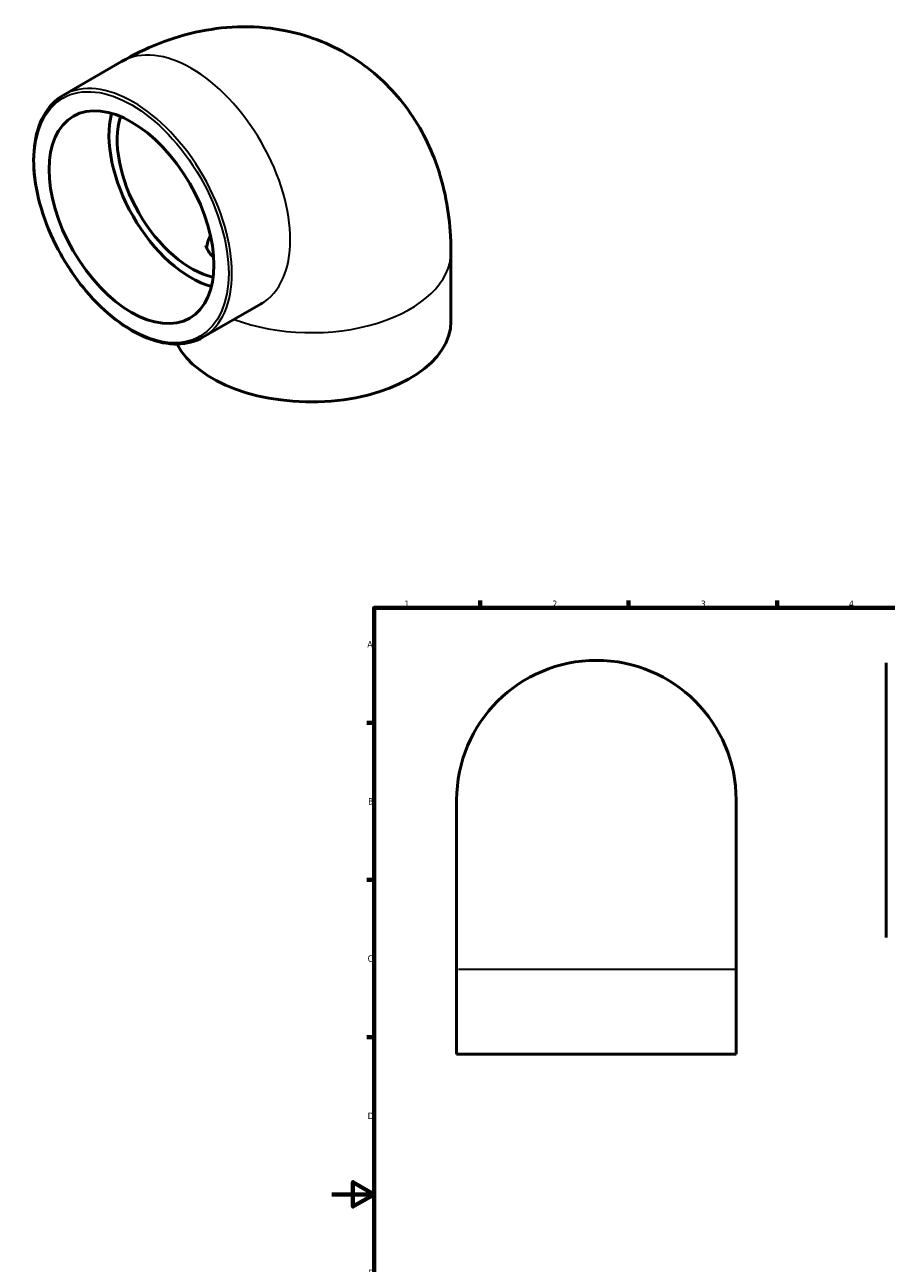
# Model space of a CAD drawing. Header units: millimetres. Extents: x -145 to 906, y -374 to 903.
# Tile 4 of 5: x -145 to 262, y 264 to 849. Entities that reach past the tile are written whole.
import ezdxf

# ---------------------------------------------------------------- set-up
doc = ezdxf.new("R2010")
doc.units = ezdxf.units.MM
for name, color, linetype, lineweight in [('Border (ANSI)', 7, 'Continuous', 70), ('Visible (ANSI)', 7, 'Continuous', 50), ('Visible Narrow (ANSI)', 7, 'Continuous', 35)]:
    doc.layers.add(name, color=color, linetype=linetype, lineweight=lineweight)
doc.styles.add('Note Text (ANSI)', font='tahoma.ttf')

# ---------------------------------------------------------------- blocks, each defined once
blk = doc.blocks.new('Borders Default Border')
at = {"layer": 'Border (ANSI)'}
for p, q in [((70.08, 574), (70.08, 577.45)), ((140.17, 574), (140.17, 577.45)), ((210.25, 574), (210.25, 577.45)), ((280.33, 574), (280.33, 577.45)), ((350.42, 574), (350.42, 577.45)), ((490.58, 574), (490.58, 577.45)), ((560.67, 574), (560.67, 577.45)), ((630.75, 574), (630.75, 577.45)), ((700.83, 574), (700.83, 577.45)), ((770.92, 574), (770.92, 577.45)), ((20, 519.75), (16.55, 519.75)), ((821, 519.75), (824.45, 519.75)), ((20, 445.5), (16.55, 445.5)), ((821, 445.5), (824.45, 445.5)), ((20, 371.25), (16.55, 371.25)), ((821, 371.25), (824.45, 371.25)), ((20, 222.75), (16.55, 222.75)), ((821, 222.75), (824.45, 222.75)), ((20, 148.5), (16.55, 148.5)), ((821, 148.5), (824.45, 148.5)), ((20, 74.25), (16.55, 74.25)), ((821, 74.25), (824.45, 74.25)), ((70.08, 20), (70.08, 16.55)), ((140.17, 20), (140.17, 16.55)), ((210.25, 20), (210.25, 16.55)), ((280.33, 20), (280.33, 16.55)), ((350.42, 20), (350.42, 16.55)), ((490.58, 20), (490.58, 16.55)), ((560.67, 20), (560.67, 16.55)), ((630.75, 20), (630.75, 16.55)), ((700.83, 20), (700.83, 16.55)), ((770.92, 20), (770.92, 16.55))]:
    blk.add_line(p, q, dxfattribs=at)
at = {"layer": 'Border (ANSI)', "flags": 128}
for points in [[(420.5, 594), (420.5, 574), (414.73, 584), (426.27, 584), (420.5, 574)], [(20, 20), (20, 574), (821, 574), (821, 20), (20, 20)], [(0, 297), (20, 297), (10, 302.77), (10, 291.23), (20, 297)], [(841, 297), (821, 297), (831, 302.77), (831, 291.23), (821, 297)], [(420.5, 0), (420.5, 20), (414.73, 10), (426.27, 10), (420.5, 20)]]:
    blk.add_lwpolyline(points, dxfattribs=at)
at = {"layer": 'Border (ANSI)', "attachment_point": 7, "style": 'Note Text (ANSI)'}
for s, insert, char_height in [('1', (34.35, 574.4), 3.05), ('2', (104.2, 574.4), 3.05), ('3', (174.26, 574.34), 3.05), ('4', (244.23, 574.4), 3.05), ('5', (314.48, 574.34), 3.05), ('6', (384.49, 574.34), 3.05), ('7', (454.6, 574.4), 3.05), ('8', (524.63, 574.33), 3.05), ('9', (594.7, 574.34), 3.05), ('10', (663.96, 574.34), 3.048), ('11', (734.04, 574.4), 3.048), ('12', (804.13, 574.4), 3.048), ('A', (16.78, 555.35), 3.05), ('A', (821.63, 555.35), 3.05), ('B', (17.15, 481.1), 3.05), ('B', (821.99, 481.1), 3.05), ('C', (16.95, 406.8), 3.05), ('C', (821.8, 406.8), 3.05), ('D', (16.96, 332.6), 3.05), ('D', (821.81, 332.6), 3.05), ('E', (17.21, 258.35), 3.05), ('E', (822.05, 258.35), 3.05), ('F', (17.29, 184.1), 3.05), ('F', (822.14, 184.1), 3.05), ('G', (16.81, 109.79), 3.05), ('G', (821.66, 109.79), 3.05), ('H', (16.97, 35.6), 3.05), ('H', (821.81, 35.6), 3.05), ('1', (34.35, 16.55), 3.05), ('2', (104.2, 16.55), 3.05), ('3', (174.26, 16.49), 3.05), ('4', (244.23, 16.55), 3.05), ('5', (314.48, 16.49), 3.05), ('6', (384.49, 16.49), 3.05), ('7', (454.6, 16.55), 3.05), ('8', (524.63, 16.48), 3.05), ('9', (594.7, 16.49), 3.05), ('10', (663.96, 16.49), 3.048), ('11', (734.04, 16.55), 3.048), ('12', (804.13, 16.55), 3.048)]:
    blk.add_mtext(s, dxfattribs=dict(at, insert=insert, char_height=char_height))

msp = doc.modelspace()

# ---------------------------------------------------------------- linework, layer by layer
at = {"layer": 'Visible (ANSI)'}
for p, q in [((-126.726, 816.166), (-99.22, 832.006)), ((56.285, 709.281), (56.285, 741.983)), ((-60.853, 701.777), (-33.347, 717.617)), ((261.812, 418.311), (261.812, 548.109)), ((58.959, 483.21), (58.959, 403.21)), ((190.959, 403.21), (190.959, 483.21)), ((58.959, 363.21), (58.959, 403.21)), ((190.959, 363.21), (190.959, 403.21)), ((190.959, 363.21), (58.959, 363.21))]:
    msp.add_line(p, q, dxfattribs=at)
msp.add_arc((124.959, 483.21), 66, 0, 180, dxfattribs=at)
msp.add_ellipse((-94.568, 758.523), major_axis=(27.465, -47.693), ratio=0.5780931, dxfattribs=at)
for centre, major_axis, ratio, start_param, end_param in [((-66.284, 774.811), (-27.465, 47.693), 0.5780931, 0.5385971, 2.6029956), ((-66.284, 774.811), (-24.718, 42.924), 0.5780931, 0.4859294, 2.6556632), ((-9.715, 741.983), (-49.532, 0), 0.5758617, 6.0005255, 6.210803), ((-9.715, 709.281), (-66, 0), 0.5758617, 0.2849534, 3.1415927)]:
    msp.add_ellipse(centre, major_axis=major_axis, ratio=ratio, start_param=start_param, end_param=end_param, dxfattribs=at)
for points, knots in [([(-99.22, 832.006), (-88.096, 838.412), (-75.721, 843.597), (-49.172, 848.912), (-35.15, 849.4), (-10.079, 844.119), (0.748, 839.791), (19.357, 827.857), (27.225, 820.545), (40.428, 803.782), (45.459, 794.254), (53.355, 772.915), (55.433, 761.116), (56.216, 747.101), (56.285, 744.534), (56.285, 741.983)], [4.712389, 4.712389, 4.712389, 4.712389, 5.0265482, 5.0265482, 5.3097393, 5.3097393, 5.5234854, 5.5234854, 5.7235166, 5.7235166, 5.9441323, 5.9441323, 6.2207043, 6.2207043, 6.2831853, 6.2831853, 6.2831853, 6.2831853]), ([(-60.853, 701.777), (-64.381, 699.745), (-68.455, 698.673), (-77.319, 698.525), (-82.122, 699.486), (-92.001, 703.368), (-97.081, 706.322), (-106.954, 713.912), (-111.745, 718.55), (-120.553, 729.029), (-124.569, 734.866), (-131.429, 747.154), (-134.272, 753.602), (-138.503, 766.471), (-139.888, 772.89), (-141.048, 785.063), (-140.821, 790.816), (-138.746, 801.061), (-136.9, 805.558), (-132.231, 812.111), (-129.671, 814.47), (-126.726, 816.166)], [2.3581282, 2.3581282, 2.3581282, 2.3581282, 2.6679234, 2.6679234, 2.9846278, 2.9846278, 3.3069491, 3.3069491, 3.6296811, 3.6296811, 3.9519398, 3.9519398, 4.2740196, 4.2740196, 4.5963353, 4.5963353, 4.919121, 4.919121, 5.2410898, 5.2410898, 5.4997209, 5.4997209, 5.4997209, 5.4997209]), ([(-55.751, 739.39), (-57.475, 741.125), (-58.507, 742.8), (-59.389, 744.59), (-59.493, 745.004), (-59.493, 745.004)], [5.65236692, 5.65236692, 5.65236692, 5.65236692, 5.86587172, 5.86587172, 6.0254554, 6.0254554, 6.0254554, 6.0254554])]:
    msp.add_open_spline(points, degree=3, knots=knots, dxfattribs=at)
msp.add_open_spline([(-33.347, 717.617), (-33.155, 717.727), (-33.049, 717.779), (-33.049, 717.779)], degree=3, dxfattribs=at)
at = {"layer": 'Visible Narrow (ANSI)'}
msp.add_line((190.146, 403.21), (59.771, 403.21), dxfattribs=at)
for centre, major_axis, ratio, start_param, end_param in [((-66.284, 774.811), (-32.936, 57.195), 0.5780931, 3.1415927, 6.2831853), ((-93.79, 758.972), (32.936, -57.195), 0.5780931, 0, 3.1415926), ((-9.715, 741.983), (66, 0), 0.5758617, 4.1284897, 6.2831853)]:
    msp.add_ellipse(centre, major_axis=major_axis, ratio=ratio, start_param=start_param, end_param=end_param, dxfattribs=at)
msp.add_ellipse((-94.568, 758.523), major_axis=(32.387, -56.241), ratio=0.5780931, dxfattribs=at)

# ---------------------------------------------------------------- block references
msp.add_blockref('Borders Default Border', (0, 0))

doc.saveas('drawing.dxf')
